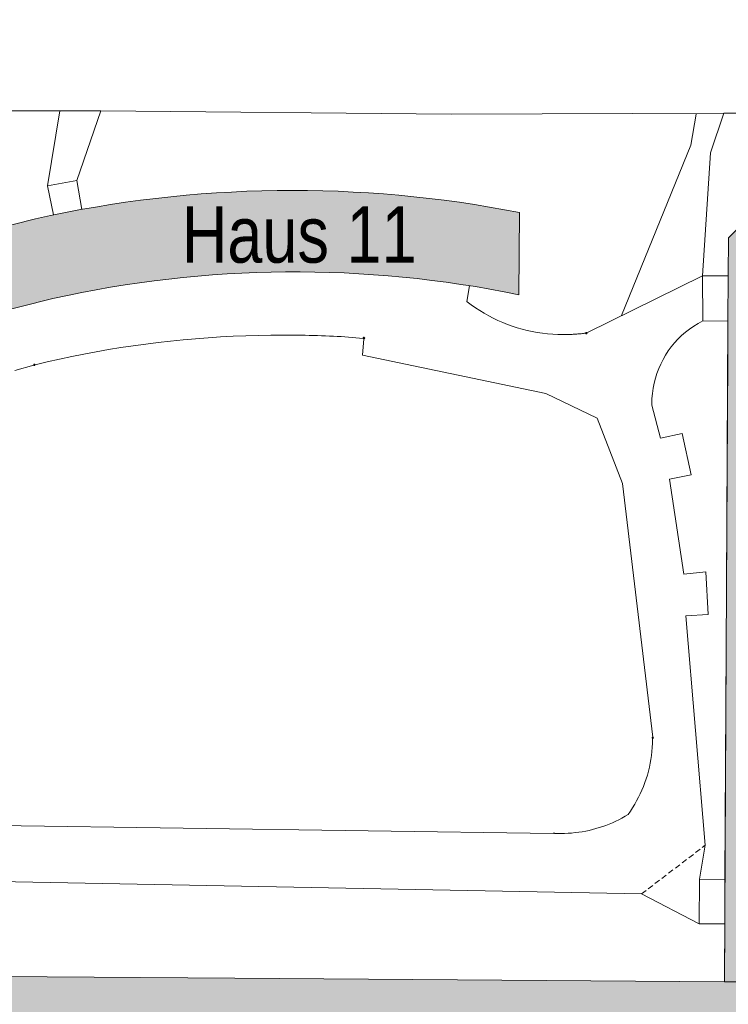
# Model space of a CAD drawing. Header units: metres. Extents: x -15 to 143, y -45 to 47.
# Tile 25 of 41: x 89.84 to 91.34, y 27.97 to 30.05. Entities that reach past the tile are written whole.
import ezdxf

# ---------------------------------------------------------------- set-up
doc = ezdxf.new("R2010")
doc.units = ezdxf.units.M
doc.header["$LTSCALE"] = 0.0125
doc.layers.add('X_YYY_STF_8', color=7, linetype='Continuous', lineweight=9)
doc.styles.add('ERSTELLTER_STIL_2', font='ARIALN.TTF')

# ---------------------------------------------------------------- blocks, each defined once
blk = doc.blocks.new('Ü_Plan_W')
at = {"layer": 'X_YYY_STF_8'}
h = blk.add_hatch(color=9, dxfattribs=at)
h.dxf.hatch_style = 1
edge = h.paths.add_edge_path()
edge.add_line((3.342429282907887, 1.675137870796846), (3.23152067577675, 1.675559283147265))
edge.add_line((3.23152067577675, 1.675559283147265), (3.237872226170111, 2.839309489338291))
edge.add_line((3.237872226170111, 2.839309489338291), (3.238293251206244, 2.918890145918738))
edge.add_line((3.238293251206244, 2.918890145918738), (3.238715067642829, 2.985779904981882))
edge.add_line((3.238715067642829, 2.985779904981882), (3.640459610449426, 3.384558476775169))
edge.add_line((3.640459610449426, 3.384558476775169), (3.644268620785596, 4.046659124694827))
edge.add_line((3.644268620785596, 4.046659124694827), (3.755179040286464, 4.046659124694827))
edge.add_line((3.755179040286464, 4.046659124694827), (3.750948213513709, 3.335456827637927))
edge.add_line((3.750948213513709, 3.335456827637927), (3.350897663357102, 2.938363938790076))
edge.add_line((3.350897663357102, 2.938363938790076), (3.348361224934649, 2.722466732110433))
edge.add_line((3.348361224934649, 2.722466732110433), (3.342429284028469, 1.67513806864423))
h = blk.add_hatch(color=9, dxfattribs=at)
h.dxf.hatch_style = 1
edge = h.paths.add_edge_path()
edge.add_arc((2.462056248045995, 1.004539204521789), 2.063450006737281, 105.9735973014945, 112.76245428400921, ccw=False)
edge.add_line((1.894206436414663, 2.988316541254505), (2.017394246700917, 3.019646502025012))
edge.add_arc((2.470249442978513, 0.9907774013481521), 2.078794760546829, 78.89542958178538, 102.58249521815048, ccw=False)
edge.add_line((2.870625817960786, 3.030651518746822), (2.869142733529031, 2.885874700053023))
edge.add_arc((2.474511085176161, 0.9695571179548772), 1.956529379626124, 78.36362175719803, 102.582135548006)
edge.add_line((2.048302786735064, 2.879099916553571), (1.933575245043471, 2.850314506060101))
edge.add_arc((2.52620745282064, 0.811286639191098), 2.123404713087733, 106.2062149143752, 113.0750931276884)
edge.add_line((1.693966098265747, 2.764801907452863), (1.663683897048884, 2.907281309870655))
at = {"layer": 'X_YYY_STF_8', "linetype": 'Continuous', "lineweight": 0}
for points in [[(2.597790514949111, 2.809251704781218), (2.596939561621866, 2.808400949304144), (2.595675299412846, 2.808400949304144), (2.594824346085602, 2.809251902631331), (2.595675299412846, 2.810516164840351), (2.596939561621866, 2.810516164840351), (2.597790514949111, 2.809251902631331)], [(2.989794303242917, 2.818141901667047), (2.988951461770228, 2.816869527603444), (2.987679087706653, 2.816869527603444), (2.987257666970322, 2.818141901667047), (2.987679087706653, 2.819414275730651), (2.988951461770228, 2.819414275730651), (2.989794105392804, 2.818141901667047)]]:
    blk.add_hatch(color=256, dxfattribs=at).paths.add_polyline_path(points, flags=0)
at = {"layer": 'X_YYY_STF_8', "linetype": 'Continuous', "lineweight": 9}
for points in [[(2.016972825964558, 2.762257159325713), (2.01613018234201, 2.760992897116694), (2.014857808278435, 2.760992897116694), (2.014436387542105, 2.762257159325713), (2.014857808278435, 2.763529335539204), (2.01613018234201, 2.763529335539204)], [(3.106636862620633, 2.105246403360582), (3.105786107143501, 2.103974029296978), (3.10494326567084, 2.103974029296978), (3.104092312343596, 2.105246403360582), (3.10494326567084, 2.106097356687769), (3.105786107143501, 2.106097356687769)]]:
    blk.add_hatch(color=256, dxfattribs=at).paths.add_polyline_path(points, flags=0)
at = {"layer": 'X_YYY_STF_8'}
h = blk.add_hatch(color=9, dxfattribs=at)
h.dxf.hatch_style = 1
edge = h.paths.add_edge_path()
edge.add_line((1.639361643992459, 1.686994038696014), (1.665188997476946, 1.686572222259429))
edge.add_line((1.665188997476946, 1.686572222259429), (1.706673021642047, 1.686572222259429))
edge.add_line((1.706673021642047, 1.686572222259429), (2.368832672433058, 1.681790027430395))
edge.add_line((2.368832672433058, 1.681790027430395), (3.231518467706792, 1.675559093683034))
edge.add_line((3.231518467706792, 1.675559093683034), (3.342429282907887, 1.675137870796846))
edge.add_line((3.342429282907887, 1.675137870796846), (3.693378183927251, 1.674295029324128))
edge.add_line((3.693378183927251, 1.674295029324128), (3.890223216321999, 1.673022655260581))
edge.add_line((3.890223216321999, 1.673022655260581), (4.471462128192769, 1.668784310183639))
edge.add_line((4.471462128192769, 1.668784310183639), (4.638678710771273, 1.665396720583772))
edge.add_line((4.638678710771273, 1.665396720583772), (4.835109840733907, 1.662017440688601))
edge.add_line((4.835109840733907, 1.662017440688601), (4.847387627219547, 1.662017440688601))
edge.add_line((4.847387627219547, 1.662017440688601), (4.846115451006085, 1.212013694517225))
edge.add_line((4.846115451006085, 1.212013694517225), (4.748746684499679, 1.21243521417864))
edge.add_line((4.748746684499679, 1.21243521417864), (4.029927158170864, 1.216244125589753))
edge.add_line((4.029927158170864, 1.216244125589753), (3.771273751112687, 1.217937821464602))
edge.add_line((3.771273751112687, 1.217937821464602), (3.770962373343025, 1.13115192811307))
edge.add_line((3.770962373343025, 1.13115192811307), (3.651043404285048, 1.131582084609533))
edge.add_line((3.651043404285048, 1.131582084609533), (3.618019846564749, 1.132003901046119))
edge.add_line((3.618019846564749, 1.132003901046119), (3.472391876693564, 1.132424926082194))
edge.add_line((3.472391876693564, 1.132424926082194), (3.432180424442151, 1.132424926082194))
edge.add_line((3.432180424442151, 1.132424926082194), (3.329308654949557, 1.133275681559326))
edge.add_line((3.329308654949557, 1.133275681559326), (3.316188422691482, 1.133275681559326))
edge.add_line((3.316188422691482, 1.133275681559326), (3.316672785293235, 1.220482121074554))
edge.add_line((3.316672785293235, 1.220482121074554), (1.636395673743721, 1.230215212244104))
edge.add_line((1.636395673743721, 1.230215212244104), (1.639361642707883, 1.686993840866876))
at = {"layer": 'X_YYY_STF_8', "linetype": 'Continuous', "lineweight": 0}
for p, q in [((1.766358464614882, 3.210145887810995), (2.060580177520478, 3.209724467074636)), ((2.038561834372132, 3.077638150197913), (2.060580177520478, 3.209724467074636)), ((2.060580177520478, 3.209724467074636), (2.132964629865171, 3.209724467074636)), ((2.090208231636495, 3.086957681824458), (2.132964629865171, 3.209724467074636)), ((2.132964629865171, 3.209724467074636), (2.750184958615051, 3.203800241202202)), ((3.172675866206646, 3.149609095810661), (3.181565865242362, 3.203800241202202)), ((3.207385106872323, 3.1360593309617), (3.230676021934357, 3.205494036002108)), ((3.230675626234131, 3.205494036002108), (3.430907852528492, 3.206336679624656)), ((3.050330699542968, 2.849463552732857), (3.172676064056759, 3.149609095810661)), ((3.192992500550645, 2.919319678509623), (3.207385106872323, 3.1360593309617)), ((2.090208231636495, 3.086957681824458), (2.038561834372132, 3.077638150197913)), ((2.049145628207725, 3.026421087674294), (2.038561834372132, 3.077638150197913)), ((2.099098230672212, 3.036154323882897), (2.090208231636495, 3.086957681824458)), ((3.192992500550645, 2.919319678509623), (2.989372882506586, 2.818563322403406)), ((3.193413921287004, 2.839730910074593), (3.192992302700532, 2.919319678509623)), ((3.192992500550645, 2.919319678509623), (3.238293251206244, 2.918890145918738)), ((3.23829364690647, 2.918889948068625), (3.237872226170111, 2.839309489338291)), ((2.777706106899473, 2.87317588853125), (2.782357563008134, 2.901960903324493)), ((3.193413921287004, 2.839730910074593), (3.237872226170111, 2.839309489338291)), ((3.237872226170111, 2.839309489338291), (3.237442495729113, 2.776228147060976)), ((2.596096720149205, 2.807979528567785), (2.593551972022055, 2.7796159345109)), ((2.597360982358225, 2.809673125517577), (2.597360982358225, 2.809470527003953)), ((2.593552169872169, 2.7796159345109), (2.91698031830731, 2.711883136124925)), ((3.237442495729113, 2.776228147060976), (3.23236130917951, 1.855482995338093)), ((1.980991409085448, 2.752524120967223), (2.014436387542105, 2.761835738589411)), ((2.016551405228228, 2.762257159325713), (2.016551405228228, 2.762054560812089)), ((3.118914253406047, 2.633145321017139), (3.103670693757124, 2.691558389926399)), ((3.118914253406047, 2.633145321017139), (3.157010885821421, 2.641184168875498)), ((3.173097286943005, 2.568370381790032), (3.157010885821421, 2.641184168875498)), ((3.134571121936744, 2.561174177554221), (3.173097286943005, 2.568370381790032)), ((3.052024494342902, 2.553556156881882), (3.105364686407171, 2.106510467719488)), ((3.159977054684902, 2.39353577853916), (3.134571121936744, 2.561173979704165)), ((3.159977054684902, 2.39353577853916), (3.198924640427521, 2.397766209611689)), ((3.202733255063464, 2.3224157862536), (3.198924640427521, 2.397766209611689)), ((3.163785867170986, 2.320300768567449), (3.202733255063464, 2.3224157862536)), ((3.197652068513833, 1.916011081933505), (3.163785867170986, 2.320300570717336)), ((3.106207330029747, 2.105246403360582), (3.106207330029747, 2.105043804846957)), ((1.895478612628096, 1.951571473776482), (2.929679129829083, 1.936757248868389)), ((3.180714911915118, 1.903312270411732), (3.188762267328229, 1.909244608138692)), ((3.187919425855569, 1.855904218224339), (3.197652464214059, 1.916011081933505)), ((3.192570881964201, 1.912210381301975), (3.197652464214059, 1.916011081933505)), ((3.157010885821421, 1.885110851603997), (3.165050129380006, 1.891034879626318)), ((3.168867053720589, 1.894001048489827), (3.176906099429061, 1.899924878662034)), ((3.145154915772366, 1.875799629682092), (3.152780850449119, 1.8817234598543)), ((3.121450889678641, 1.857598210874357), (3.129068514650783, 1.863522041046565)), ((3.133306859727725, 1.866488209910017), (3.140924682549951, 1.872833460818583)), ((3.085469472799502, 1.830076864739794), (1.888282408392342, 1.853359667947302)), ((3.097325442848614, 1.839388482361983), (3.105364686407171, 1.84532062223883)), ((3.109173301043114, 1.848286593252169), (3.117220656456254, 1.854632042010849)), ((3.187068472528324, 1.777588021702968), (3.187919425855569, 1.855904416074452)), ((3.23236130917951, 1.85548279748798), (3.23236130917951, 1.777587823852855)), ((3.085469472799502, 1.830076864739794), (3.187068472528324, 1.777587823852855)), ((3.187068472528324, 1.777588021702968), (3.23236130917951, 1.777587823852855)), ((3.23236130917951, 1.777588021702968), (3.231518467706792, 1.675559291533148))]:
    blk.add_line(p, q, dxfattribs=at)
at = {"layer": 'X_YYY_STF_8', "linetype": 'Continuous', "lineweight": 5}
for p, q in [((2.750184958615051, 3.203800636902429), (3.230676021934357, 3.205494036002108)), ((3.187919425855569, 1.855904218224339), (3.23236130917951, 1.855482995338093))]:
    blk.add_line(p, q, dxfattribs=at)
at = {"layer": 'X_YYY_STF_8', "linetype": 'Continuous', "lineweight": 13}
for p, q in [((3.238715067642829, 2.985779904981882), (3.238293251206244, 2.918890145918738)), ((3.085469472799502, 1.830076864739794), (3.093508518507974, 1.836430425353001))]:
    blk.add_line(p, q, dxfattribs=at)
at = {"layer": 'X_YYY_STF_8', "linetype": 'Continuous', "lineweight": 9}
blk.add_line((2.989372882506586, 2.818141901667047), (2.989372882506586, 2.817939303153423), dxfattribs=at)
at = {"layer": 'X_YYY_STF_8'}
for p, q in [((3.007650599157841, 2.668433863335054), (2.91698031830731, 2.711883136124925)), ((3.052024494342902, 2.553556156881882), (3.007650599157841, 2.668433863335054))]:
    blk.add_line(p, q, dxfattribs=at)
for points in [[(3.342429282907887, 1.675137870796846), (3.23152067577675, 1.675559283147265), (3.237872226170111, 2.839309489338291), (3.238293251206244, 2.918890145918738), (3.238715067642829, 2.985779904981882), (3.640459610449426, 3.384558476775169), (3.644268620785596, 4.046659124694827), (3.755179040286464, 4.046659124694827), (3.750948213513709, 3.335456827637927), (3.350897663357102, 2.938363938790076), (3.348361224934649, 2.722466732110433), (3.342429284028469, 1.67513806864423)], [(1.639361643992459, 1.686994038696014), (1.665188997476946, 1.686572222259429), (1.706673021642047, 1.686572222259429), (2.368832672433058, 1.681790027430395), (3.231518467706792, 1.675559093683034), (3.342429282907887, 1.675137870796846), (3.693378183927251, 1.674295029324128), (3.890223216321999, 1.673022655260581), (4.471462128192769, 1.668784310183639)]]:
    blk.add_lwpolyline(points, dxfattribs=at)
blk.add_lwpolyline([(1.663683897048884, 2.907281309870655, -0.02963064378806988), (1.894206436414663, 2.988316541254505), (2.017394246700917, 3.019646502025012, -0.1037239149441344), (2.870625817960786, 3.030651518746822), (2.869142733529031, 2.885874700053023, 0.1060683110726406), (2.048302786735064, 2.879099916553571), (1.933575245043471, 2.850314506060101, 0.02998011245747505), (1.693966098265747, 2.764801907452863), (1.663683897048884, 2.907281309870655)], format="xyb", dxfattribs=at)
at = {"layer": 'X_YYY_STF_8', "linetype": 'Continuous', "lineweight": 0}
for points in [[(2.947459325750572, 2.815597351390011), (2.938266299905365, 2.815749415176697), (2.92910586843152, 2.816204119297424), (2.919985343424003, 2.816959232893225), (2.91091203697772, 2.818012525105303), (2.90189326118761, 2.819361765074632), (2.892936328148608, 2.821004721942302), (2.884048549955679, 2.822939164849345), (2.875237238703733, 2.825162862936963), (2.866509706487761, 2.827673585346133), (2.857873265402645, 2.830469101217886), (2.849335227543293, 2.833547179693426), (2.840902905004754, 2.836905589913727), (2.832583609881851, 2.840542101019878), (2.824384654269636, 2.844454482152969), (2.816313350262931, 2.848640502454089), (2.808377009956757, 2.853097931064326), (2.800582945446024, 2.857824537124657), (2.792938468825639, 2.862818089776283), (2.785450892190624, 2.868076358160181), (2.778127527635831, 2.873597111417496)], [(3.103670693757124, 2.693681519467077), (3.103929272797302, 2.702907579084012), (3.104697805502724, 2.71203406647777), (3.10596548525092, 2.721043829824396), (3.107721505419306, 2.729919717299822), (3.109955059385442, 2.738644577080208), (3.112655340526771, 2.747201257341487), (3.11581154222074, 2.755572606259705), (3.11941285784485, 2.763741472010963), (3.123448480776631, 2.771690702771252), (3.127907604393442, 2.779403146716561), (3.132779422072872, 2.786861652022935), (3.138053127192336, 2.794049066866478), (3.143717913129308, 2.800948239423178), (3.149762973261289, 2.807542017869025), (3.156177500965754, 2.813813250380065), (3.162950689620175, 2.8197447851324), (3.170071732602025, 2.825319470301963), (3.177529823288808, 2.830520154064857), (3.185314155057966, 2.835329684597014), (3.193413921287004, 2.839730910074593)], [(2.016972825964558, 2.762257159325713), (2.038346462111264, 2.767394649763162), (2.05979313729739, 2.772265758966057), (2.081309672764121, 2.776870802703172), (2.102892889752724, 2.781210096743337), (2.124539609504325, 2.785283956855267), (2.146246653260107, 2.789092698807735), (2.16801084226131, 2.792636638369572), (2.189828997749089, 2.79591609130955), (2.211697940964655, 2.798931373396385), (2.23361449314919, 2.801682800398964), (2.255575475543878, 2.804170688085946), (2.277577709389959, 2.806395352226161), (2.299618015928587, 2.808357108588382), (2.321693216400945, 2.810056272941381), (2.343800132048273, 2.811493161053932), (2.365935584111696, 2.812668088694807), (2.388096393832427, 2.813581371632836), (2.410279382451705, 2.814233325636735), (2.432481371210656, 2.814624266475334), (2.45469918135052, 2.81475450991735)], [(2.45469918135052, 2.81475450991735), (2.462468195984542, 2.814741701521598), (2.470155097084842, 2.814702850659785), (2.477760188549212, 2.814637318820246), (2.485283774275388, 2.814544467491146), (2.492726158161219, 2.814423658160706), (2.50008764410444, 2.814274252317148), (2.507368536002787, 2.814095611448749), (2.514569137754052, 2.813887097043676), (2.521689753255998, 2.813648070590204), (2.528730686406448, 2.813377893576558), (2.535692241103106, 2.813075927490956), (2.542574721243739, 2.812741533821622), (2.549378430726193, 2.812374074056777), (2.556103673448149, 2.811972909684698), (2.562750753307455, 2.811537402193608), (2.569319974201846, 2.81106691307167), (2.575811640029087, 2.810560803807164), (2.582226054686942, 2.81001843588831), (2.588563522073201, 2.80943917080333), (2.594824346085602, 2.808822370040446)], [(2.594824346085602, 2.809673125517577), (2.594830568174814, 2.809739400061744), (2.594848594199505, 2.809811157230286), (2.594877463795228, 2.809887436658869), (2.594916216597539, 2.809967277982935), (2.594963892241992, 2.810049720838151), (2.595019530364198, 2.810133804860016), (2.595082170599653, 2.810218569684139), (2.595150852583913, 2.810303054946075), (2.595224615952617, 2.810386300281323), (2.59530250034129, 2.810467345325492), (2.595383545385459, 2.810545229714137), (2.595466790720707, 2.810618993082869), (2.595551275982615, 2.810687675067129), (2.595636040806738, 2.810750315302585), (2.595720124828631, 2.81080595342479), (2.595802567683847, 2.810853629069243), (2.595882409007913, 2.810892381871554), (2.595958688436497, 2.810921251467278), (2.596030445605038, 2.810939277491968), (2.596096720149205, 2.81094549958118)], [(2.596096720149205, 2.81094549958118), (2.596162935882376, 2.810939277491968), (2.596234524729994, 2.810921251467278), (2.596310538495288, 2.810892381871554), (2.596390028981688, 2.810853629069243), (2.596472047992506, 2.81080595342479), (2.596555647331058, 2.810750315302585), (2.596639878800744, 2.810687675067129), (2.596723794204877, 2.810618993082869), (2.596806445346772, 2.810545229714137), (2.596886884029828, 2.810467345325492), (2.596964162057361, 2.810386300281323), (2.597037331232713, 2.810303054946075), (2.597105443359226, 2.810218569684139), (2.597167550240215, 2.810133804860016), (2.597222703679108, 2.810049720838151), (2.597269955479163, 2.809967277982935), (2.597308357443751, 2.809887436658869), (2.597336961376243, 2.809811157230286), (2.597354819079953, 2.809739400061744), (2.597360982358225, 2.809673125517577)], [(2.987257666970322, 2.818141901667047), (2.985285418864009, 2.817894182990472), (2.983307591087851, 2.817659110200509), (2.981324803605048, 2.817436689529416), (2.979337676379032, 2.817226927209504), (2.977346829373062, 2.817029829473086), (2.975352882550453, 2.81684540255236), (2.97335645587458, 2.81667365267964), (2.971358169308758, 2.816514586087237), (2.969358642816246, 2.816368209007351), (2.967358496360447, 2.81623452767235), (2.965358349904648, 2.81611354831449), (2.963358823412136, 2.816005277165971), (2.961360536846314, 2.81590972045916), (2.959364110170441, 2.815826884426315), (2.957370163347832, 2.815756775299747), (2.955379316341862, 2.815699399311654), (2.953392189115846, 2.815654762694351), (2.951409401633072, 2.815622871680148), (2.949431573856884, 2.815603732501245), (2.947459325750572, 2.815597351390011)], [(2.596096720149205, 2.808400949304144), (2.596030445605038, 2.808404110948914), (2.595958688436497, 2.808413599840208), (2.595882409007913, 2.808429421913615), (2.595802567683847, 2.8084515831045), (2.595720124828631, 2.808480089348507), (2.595636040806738, 2.808514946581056), (2.595551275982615, 2.80855616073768), (2.595466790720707, 2.808603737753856), (2.595383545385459, 2.808657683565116), (2.59530250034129, 2.808718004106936), (2.595224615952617, 2.808784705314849), (2.595150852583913, 2.808857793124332), (2.595082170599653, 2.808937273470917), (2.595019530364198, 2.809023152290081), (2.594963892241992, 2.809115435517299), (2.594916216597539, 2.809214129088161), (2.594877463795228, 2.809319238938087), (2.594848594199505, 2.809430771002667), (2.594830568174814, 2.809548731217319), (2.594824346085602, 2.809673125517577)], [(2.597360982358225, 2.809673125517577), (2.597297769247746, 2.809548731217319), (2.597234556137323, 2.809430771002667), (2.597171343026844, 2.809319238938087), (2.597108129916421, 2.809214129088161), (2.597044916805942, 2.809115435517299), (2.596981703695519, 2.809023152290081), (2.59691849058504, 2.808937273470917), (2.596855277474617, 2.808857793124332), (2.596792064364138, 2.808784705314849), (2.596728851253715, 2.808718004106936), (2.596665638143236, 2.808657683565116), (2.596602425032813, 2.808603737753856), (2.596539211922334, 2.80855616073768), (2.596475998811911, 2.808514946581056), (2.596412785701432, 2.808480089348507), (2.596349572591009, 2.8084515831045), (2.59628635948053, 2.808429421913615), (2.596223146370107, 2.808413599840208), (2.596159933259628, 2.808404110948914), (2.596096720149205, 2.808400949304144)], [(2.014436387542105, 2.762257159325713), (2.014439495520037, 2.762381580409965), (2.014448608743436, 2.762499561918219), (2.014463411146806, 2.762611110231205), (2.014483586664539, 2.762716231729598), (2.014508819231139, 2.762814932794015), (2.014538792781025, 2.762907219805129), (2.014573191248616, 2.762993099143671), (2.014611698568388, 2.763072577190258), (2.014653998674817, 2.763145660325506), (2.014699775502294, 2.763212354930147), (2.014748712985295, 2.763272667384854), (2.014800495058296, 2.763326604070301), (2.014854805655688, 2.763374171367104), (2.014911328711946, 2.763415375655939), (2.014969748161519, 2.763450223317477), (2.015029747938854, 2.763478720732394), (2.015091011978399, 2.763500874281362), (2.0151532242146, 2.763516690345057), (2.015216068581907, 2.763526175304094), (2.015279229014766, 2.763529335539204)], [(2.015279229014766, 2.761414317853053), (2.015216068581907, 2.761417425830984), (2.0151532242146, 2.761426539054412), (2.015091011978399, 2.761441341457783), (2.015029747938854, 2.761461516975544), (2.014969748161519, 2.761486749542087), (2.014911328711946, 2.761516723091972), (2.014854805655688, 2.761551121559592), (2.014800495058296, 2.761589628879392), (2.014748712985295, 2.761631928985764), (2.014699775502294, 2.76167770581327), (2.014653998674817, 2.761726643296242), (2.014611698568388, 2.761778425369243), (2.014573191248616, 2.761832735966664), (2.014538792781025, 2.761889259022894), (2.014508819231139, 2.761947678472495), (2.014483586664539, 2.762007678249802), (2.014463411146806, 2.762068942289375), (2.014448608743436, 2.762131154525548), (2.014439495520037, 2.762193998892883), (2.014436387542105, 2.762257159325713)], [(2.015279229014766, 2.763529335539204), (2.015403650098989, 2.763526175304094), (2.015521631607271, 2.763516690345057), (2.015633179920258, 2.763500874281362), (2.015738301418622, 2.763478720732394), (2.015837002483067, 2.763450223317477), (2.015929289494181, 2.763415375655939), (2.016015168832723, 2.763374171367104), (2.016094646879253, 2.763326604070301), (2.016167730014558, 2.763272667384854), (2.016234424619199, 2.763212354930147), (2.016294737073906, 2.763145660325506), (2.016348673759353, 2.763072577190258), (2.016396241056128, 2.762993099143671), (2.016437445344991, 2.762907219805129), (2.01647229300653, 2.762814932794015), (2.016500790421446, 2.762716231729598), (2.016522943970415, 2.762611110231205), (2.016538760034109, 2.762499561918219), (2.016548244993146, 2.762381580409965), (2.016551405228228, 2.762257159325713)], [(2.016551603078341, 2.762257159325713), (2.016548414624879, 2.762193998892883), (2.016538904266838, 2.762131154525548), (2.016523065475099, 2.762068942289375), (2.01650089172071, 2.762007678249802), (2.016472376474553, 2.761947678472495), (2.016437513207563, 2.761889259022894), (2.016396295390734, 2.761832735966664), (2.016348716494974, 2.761778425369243), (2.016294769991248, 2.761726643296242), (2.016234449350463, 2.76167770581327), (2.016167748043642, 2.761631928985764), (2.016094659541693, 2.761589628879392), (2.016015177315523, 2.761551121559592), (2.015929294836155, 2.761516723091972), (2.01583700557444, 2.761486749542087), (2.015738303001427, 2.761461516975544), (2.015633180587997, 2.761441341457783), (2.015521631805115, 2.761426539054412), (2.015403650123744, 2.761417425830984), (2.015279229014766, 2.761414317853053)], [(3.103670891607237, 2.691558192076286), (3.103670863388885, 2.691384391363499), (3.103670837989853, 2.691241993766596), (3.103670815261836, 2.69113067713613), (3.103670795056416, 2.69105011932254), (3.103670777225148, 2.690999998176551), (3.103670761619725, 2.690979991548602), (3.10367074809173, 2.690989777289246), (3.103670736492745, 2.691029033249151), (3.103670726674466, 2.691097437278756), (3.103670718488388, 2.691194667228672), (3.103670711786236, 2.691320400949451), (3.103670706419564, 2.691474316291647), (3.103670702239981, 2.691656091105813), (3.103670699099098, 2.691865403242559), (3.103670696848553, 2.692101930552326), (3.103670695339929, 2.69236535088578), (3.103670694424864, 2.692655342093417), (3.103670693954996, 2.692971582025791), (3.103670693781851, 2.693313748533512), (3.103670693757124, 2.693681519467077)], [(3.10494326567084, 2.102709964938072), (3.10482925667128, 2.095546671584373), (3.104488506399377, 2.08841345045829), (3.103922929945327, 2.081314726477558), (3.10313444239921, 2.074254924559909), (3.102124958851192, 2.067238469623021), (3.100896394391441, 2.06026978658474), (3.099450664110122, 2.053353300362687), (3.097789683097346, 2.046493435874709), (3.095915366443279, 2.039694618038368), (3.093829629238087, 2.032961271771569), (3.09153438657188, 2.026297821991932), (3.089031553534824, 2.019708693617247), (3.086323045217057, 2.013198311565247), (3.083410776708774, 2.006771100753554), (3.080296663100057, 2.000431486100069), (3.0769826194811, 1.994183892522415), (3.07347056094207, 1.988032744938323), (3.069762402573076, 1.981982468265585), (3.065860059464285, 1.976037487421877), (3.061765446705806, 1.97020222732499)], [(3.104092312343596, 2.105246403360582), (3.1040955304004, 2.105370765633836), (3.104105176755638, 2.10548857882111), (3.104121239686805, 2.105599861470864), (3.104143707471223, 2.105704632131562), (3.104172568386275, 2.105802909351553), (3.104207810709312, 2.105894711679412), (3.104249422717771, 2.105980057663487), (3.104297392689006, 2.106058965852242), (3.104351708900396, 2.106131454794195), (3.10441235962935, 2.106197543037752), (3.104479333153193, 2.106257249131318), (3.104552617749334, 2.106310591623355), (3.104632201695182, 2.106357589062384), (3.104718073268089, 2.106398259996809), (3.104810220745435, 2.106432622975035), (3.104908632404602, 2.106460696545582), (3.105013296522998, 2.106482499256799), (3.105124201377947, 2.106498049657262), (3.105241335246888, 2.106507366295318), (3.105364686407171, 2.106510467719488)], [(3.105364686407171, 2.104403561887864), (3.105241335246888, 2.104406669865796), (3.105124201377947, 2.104415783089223), (3.105013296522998, 2.104430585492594), (3.104908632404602, 2.104450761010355), (3.104810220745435, 2.104475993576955), (3.104718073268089, 2.104505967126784), (3.104632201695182, 2.104540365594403), (3.104552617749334, 2.104578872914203), (3.104479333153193, 2.104621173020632), (3.10441235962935, 2.104666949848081), (3.104351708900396, 2.10471588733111), (3.104297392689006, 2.104767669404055), (3.104249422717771, 2.104821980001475), (3.104207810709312, 2.104878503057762), (3.104172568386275, 2.104936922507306), (3.104143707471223, 2.104996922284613), (3.104121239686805, 2.105058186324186), (3.104105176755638, 2.105120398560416), (3.1040955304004, 2.105183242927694), (3.104092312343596, 2.105246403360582)], [(3.104943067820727, 2.103974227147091), (3.104943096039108, 2.104393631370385), (3.104943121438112, 2.104762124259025), (3.104943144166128, 2.105079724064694), (3.104943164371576, 2.105346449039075), (3.104943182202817, 2.105562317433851), (3.10494319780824, 2.105727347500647), (3.104943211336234, 2.105841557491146), (3.104943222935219, 2.105904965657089), (3.104943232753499, 2.105917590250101), (3.104943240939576, 2.105879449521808), (3.104943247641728, 2.105790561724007), (3.1049432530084, 2.105650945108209), (3.104943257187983, 2.105460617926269), (3.104943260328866, 2.105219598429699), (3.104943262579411, 2.104927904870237), (3.104943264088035, 2.104585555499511), (3.104943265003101, 2.104192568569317), (3.104943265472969, 2.103748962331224), (3.104943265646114, 2.103254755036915), (3.10494326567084, 2.102709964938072)], [(3.105364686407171, 2.106510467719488), (3.105427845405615, 2.106507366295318), (3.105490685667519, 2.106498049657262), (3.105552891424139, 2.106482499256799), (3.105614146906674, 2.106460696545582), (3.105674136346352, 2.106432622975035), (3.105732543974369, 2.106398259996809), (3.105789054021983, 2.106357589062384), (3.10584335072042, 2.106310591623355), (3.10589511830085, 2.106257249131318), (3.105944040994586, 2.106197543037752), (3.10598980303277, 2.106131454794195), (3.106032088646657, 2.106058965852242), (3.106070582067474, 2.105980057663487), (3.106104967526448, 2.105894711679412), (3.106134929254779, 2.105802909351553), (3.106160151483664, 2.105704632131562), (3.106180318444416, 2.105599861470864), (3.106195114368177, 2.10548857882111), (3.106204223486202, 2.105370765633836), (3.106207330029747, 2.105246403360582)], [(3.106207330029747, 2.105246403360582), (3.106204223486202, 2.105183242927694), (3.106195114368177, 2.105120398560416), (3.106180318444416, 2.105058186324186), (3.106160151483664, 2.104996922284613), (3.106134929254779, 2.104936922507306), (3.106104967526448, 2.104878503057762), (3.106070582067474, 2.104821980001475), (3.106032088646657, 2.104767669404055), (3.10598980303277, 2.10471588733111), (3.105944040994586, 2.104666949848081), (3.10589511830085, 2.104621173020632), (3.10584335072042, 2.104578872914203), (3.105789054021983, 2.104540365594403), (3.105732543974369, 2.104505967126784), (3.105674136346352, 2.104475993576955), (3.105614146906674, 2.104450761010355), (3.105552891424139, 2.104430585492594), (3.105490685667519, 2.104415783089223), (3.105427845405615, 2.104406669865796), (3.105364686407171, 2.104403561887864)], [(3.061765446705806, 1.97020222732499), (3.056450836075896, 1.966980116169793), (3.051051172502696, 1.963917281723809), (3.045570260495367, 1.961014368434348), (3.040011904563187, 1.958272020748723), (3.034379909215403, 1.955690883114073), (3.028678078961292, 1.953271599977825), (3.022910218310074, 1.951014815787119), (3.017080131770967, 1.948921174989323), (3.011191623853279, 1.946991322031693), (3.005248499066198, 1.945225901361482), (2.999254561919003, 1.943625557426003), (2.99321361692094, 1.94219093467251), (2.987129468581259, 1.940922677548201), (2.981005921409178, 1.939821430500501), (2.974846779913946, 1.938887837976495), (2.96865584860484, 1.938122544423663), (2.962436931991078, 1.937526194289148), (2.956193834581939, 1.937099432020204), (2.94993036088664, 1.9368429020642), (2.943650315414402, 1.936757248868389)], [(2.943650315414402, 1.936757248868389), (2.942888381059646, 1.936757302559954), (2.942127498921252, 1.936757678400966), (2.941368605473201, 1.936758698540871), (2.940612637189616, 1.936760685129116), (2.939860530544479, 1.936763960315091), (2.939113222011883, 1.936768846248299), (2.938371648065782, 1.936775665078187), (2.937636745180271, 1.936784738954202), (2.936909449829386, 1.936796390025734), (2.936190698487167, 1.936810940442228), (2.935481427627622, 1.93682871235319), (2.934782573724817, 1.936850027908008), (2.934095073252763, 1.936875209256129), (2.933419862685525, 1.936904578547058), (2.932757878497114, 1.936938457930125), (2.932110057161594, 1.936977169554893), (2.931477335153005, 1.937021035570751), (2.930860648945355, 1.937070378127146), (2.930260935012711, 1.937125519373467), (2.929679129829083, 1.937186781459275)]]:
    blk.add_lwpolyline(points, dxfattribs=at)
for points in [[(2.597790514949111, 2.809251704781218), (2.596939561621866, 2.808400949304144), (2.595675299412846, 2.808400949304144), (2.594824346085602, 2.809251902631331), (2.595675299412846, 2.810516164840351), (2.596939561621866, 2.810516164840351), (2.597790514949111, 2.809251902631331)], [(2.989794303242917, 2.818141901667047), (2.988951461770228, 2.816869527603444), (2.987679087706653, 2.816869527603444), (2.987257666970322, 2.818141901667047), (2.987679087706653, 2.819414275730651), (2.988951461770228, 2.819414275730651), (2.989794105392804, 2.818141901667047)]]:
    blk.add_lwpolyline(points, close=True, dxfattribs=at)
at = {"layer": 'X_YYY_STF_8', "linetype": 'Continuous', "lineweight": 9}
for points in [[(2.987257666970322, 2.818563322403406), (2.987260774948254, 2.818626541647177), (2.987269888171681, 2.818689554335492), (2.987284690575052, 2.818752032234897), (2.987304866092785, 2.818813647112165), (2.987330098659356, 2.818874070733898), (2.987360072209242, 2.818932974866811), (2.987394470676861, 2.818990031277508), (2.987432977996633, 2.819044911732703), (2.987475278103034, 2.819097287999), (2.987521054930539, 2.819146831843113), (2.98756999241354, 2.81919321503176), (2.987621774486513, 2.819236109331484), (2.987676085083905, 2.81927518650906), (2.987732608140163, 2.819310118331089), (2.987791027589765, 2.819340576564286), (2.987851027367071, 2.819366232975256), (2.987912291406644, 2.819386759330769), (2.987974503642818, 2.819401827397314), (2.988037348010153, 2.819411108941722), (2.988100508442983, 2.819414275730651)], [(2.988100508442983, 2.817290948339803), (2.988037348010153, 2.817294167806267), (2.987974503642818, 2.817303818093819), (2.987912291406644, 2.817319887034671), (2.987851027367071, 2.817342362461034), (2.987791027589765, 2.817371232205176), (2.987732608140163, 2.817406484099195), (2.987676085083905, 2.817448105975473), (2.987621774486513, 2.81749608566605), (2.98756999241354, 2.81755041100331), (2.987521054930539, 2.81761106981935), (2.987475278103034, 2.817678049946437), (2.987432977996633, 2.817751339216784), (2.987394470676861, 2.817830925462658), (2.987360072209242, 2.817916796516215), (2.987330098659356, 2.818008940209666), (2.987304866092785, 2.818107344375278), (2.987284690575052, 2.818211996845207), (2.987269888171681, 2.818322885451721), (2.987260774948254, 2.818439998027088), (2.987257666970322, 2.818563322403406)], [(2.988100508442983, 2.819414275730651), (2.988224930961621, 2.81941105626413), (2.988342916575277, 2.819401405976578), (2.988454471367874, 2.819385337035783), (2.988559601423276, 2.81936286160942), (2.988658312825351, 2.819333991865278), (2.98875061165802, 2.819298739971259), (2.988836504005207, 2.819257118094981), (2.98891599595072, 2.819209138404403), (2.988989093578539, 2.819154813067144), (2.989055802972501, 2.819094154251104), (2.989116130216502, 2.819027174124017), (2.989170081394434, 2.818953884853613), (2.989217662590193, 2.818874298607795), (2.9892588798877, 2.818788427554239), (2.989293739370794, 2.818696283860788), (2.989322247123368, 2.818597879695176), (2.989344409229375, 2.81849322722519), (2.989360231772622, 2.818382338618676), (2.989369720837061, 2.818265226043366), (2.989372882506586, 2.818141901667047)], [(2.989372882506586, 2.818141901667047), (2.989369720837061, 2.81807868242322), (2.989360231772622, 2.818015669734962), (2.989344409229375, 2.8179531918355), (2.989322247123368, 2.817891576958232), (2.989293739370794, 2.817831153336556), (2.9892588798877, 2.817772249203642), (2.989217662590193, 2.817715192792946), (2.989170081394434, 2.81766031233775), (2.989116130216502, 2.817607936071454), (2.989055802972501, 2.817558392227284), (2.988989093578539, 2.817512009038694), (2.98891599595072, 2.817469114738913), (2.988836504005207, 2.817430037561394), (2.98875061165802, 2.817395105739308), (2.988658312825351, 2.817364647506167), (2.988559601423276, 2.817338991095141), (2.988454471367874, 2.817318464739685), (2.988342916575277, 2.817303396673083), (2.988224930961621, 2.817294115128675), (2.988100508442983, 2.817290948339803)]]:
    blk.add_lwpolyline(points, dxfattribs=at)
for points in [[(2.016972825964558, 2.762257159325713), (2.01613018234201, 2.760992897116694), (2.014857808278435, 2.760992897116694), (2.014436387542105, 2.762257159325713), (2.014857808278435, 2.763529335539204), (2.01613018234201, 2.763529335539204)], [(3.106636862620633, 2.105246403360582), (3.105786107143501, 2.103974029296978), (3.10494326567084, 2.103974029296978), (3.104092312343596, 2.105246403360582), (3.10494326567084, 2.106097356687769), (3.105786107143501, 2.106097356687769)]]:
    blk.add_lwpolyline(points, close=True, dxfattribs=at)
at = {"layer": 'X_YYY_STF_8', "linetype": 'Continuous', "insert": (2.275377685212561, 2.94086398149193), "char_height": 0.09942333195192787, "attachment_point": 7, "style": 'ERSTELLTER_STIL_2'}
blk.add_mtext('\\A1;{\\fArial|b0|i0|c0|p38;\\W0.8;Haus 11}', dxfattribs=at)

msp = doc.modelspace()

# ---------------------------------------------------------------- block references
at = {"xscale": 1.2, "yscale": 1.2}
msp.add_blockref('Ü_Plan_W', (87.45584323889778, 26.00774052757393, 9.999999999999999e-09), dxfattribs=at)

doc.saveas('drawing.dxf')
